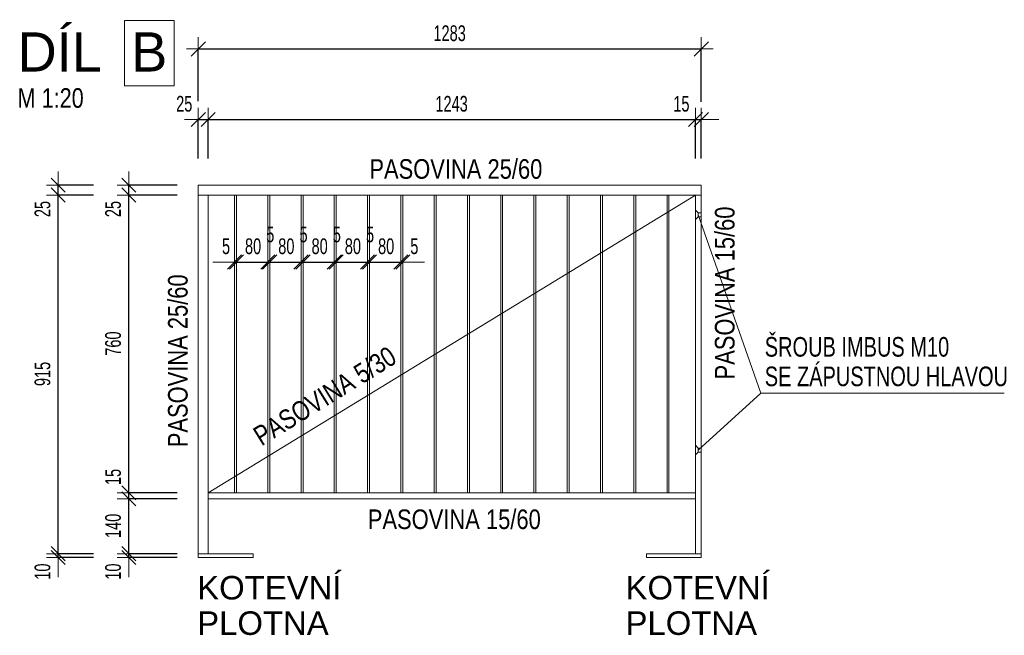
# Model space of a CAD drawing. Header units: millimetres. Extents: x -44763 to -25031, y -105989 to -89886.
# Tile 2 of 8: x -44142 to -41632, y -99914 to -98343. Entities that reach past the tile are written whole.
import ezdxf

# ---------------------------------------------------------------- set-up
doc = ezdxf.new("R2010")
doc.units = ezdxf.units.MM
doc.header["$PDMODE"] = 65
doc.layers.add('XR$2$(Z6) - DÍLY_1', color=7, linetype='Continuous', lineweight=25)
doc.styles.add('ARIAL', font='ARIAL.TTF')
doc.styles.add('ARIALNARROW', font='ARIALN.TTF')
doc.dimstyles.new('DIMSTYLE_8', dxfattribs={"dimtxt": 40, "dimasz": 60, "dimexe": 0, "dimexo": 0, "dimgap": 20, "dimtad": 2, "dimdec": 0, "dimrnd": 1, "dimzin": 12, "dimdsep": 46, "dimtxsty": 'ARIALNARROW', "dimblk1": 'ALL_ML_STRICH', "dimblk2": 'ALL_ML_STRICH', "dimsah": 1, "dimcen": 0, "dimclrd": 6, "dimclre": 6, "dimclrt": 6, "dimadec": 0, "dimazin": 0, "dimtfac": 1, "dimtdec": 0, "dimtix": 1, "dimtmove": 2, "dimatfit": 3, "dimfxl": 0, "dimtvp": 1.2, "dimtzin": 0, "dimlwd": 0, "dimlwe": 18, "dimarcsym": 0})
doc.dimstyles.new('DIMSTYLE_9', dxfattribs={"dimtxt": 40, "dimasz": 60, "dimexe": 0, "dimexo": 0, "dimgap": 20, "dimtad": 2, "dimdec": 0, "dimrnd": 1, "dimzin": 12, "dimdsep": 46, "dimtxsty": 'ARIALNARROW', "dimblk1": 'ALL_ML_STRICH', "dimblk2": 'ALL_ML_STRICH', "dimsah": 1, "dimcen": 0, "dimclrd": 6, "dimclre": 6, "dimclrt": 6, "dimadec": 0, "dimazin": 0, "dimtfac": 1, "dimtdec": 0, "dimtix": 1, "dimtmove": 2, "dimatfit": 3, "dimfxl": 0, "dimtzin": 0, "dimlwd": 0, "dimlwe": 18, "dimarcsym": 0})

# ---------------------------------------------------------------- blocks, each defined once
blk = doc.blocks.new('ALL_ML_STRICH')
at = {"color": 0, "linetype": 'ByBlock', "lineweight": -2}
for p, q in [((0, -0.5), (0, 0.5)), ((-1, 0), (0.5, 0)), ((-0.3, -0.3), (0.3, 0.3))]:
    blk.add_line(p, q, dxfattribs=at)
blk = doc.blocks.new('*D49')
at = {"layer": 'DEFPOINTS', "color": 6, "linetype": 'Continuous', "lineweight": 18}
for p in [(-43661.8, -99705.6), (-43863.9, -99715.6), (-43686.8, -99715.6)]:
    blk.add_point(p, dxfattribs=at)
at = {"layer": 'XR$2$(Z6) - DÍLY_1', "color": 6, "linetype": 'Continuous', "lineweight": -2}
for p, q in [((-43740.5, -99705.6), (-43863.9, -99705.6)), ((-43863.9, -99715.6), (-43863.9, -99705.6)), ((-43740.5, -99715.6), (-43863.9, -99715.6))]:
    blk.add_line(p, q, dxfattribs=at)
at = {"layer": 'XR$2$(Z6) - DÍLY_1', "color": 6, "linetype": 'Continuous', "lineweight": 18, "xscale": 60, "yscale": 60, "zscale": 60}
for p, rotation in [((-43863.9, -99715.6), 270), ((-43863.9, -99705.6), 90)]:
    blk.add_blockref('ALL_ML_STRICH', p, dxfattribs=dict(at, rotation=rotation))
at = {"layer": 'XR$2$(Z6) - DÍLY_1', "color": 6, "linetype": 'Continuous', "lineweight": 18, "insert": (-43903.9, -99751.4), "char_height": 40, "width": 64.914, "attachment_point": 5, "rotation": 90, "style": 'ARIALNARROW'}
blk.add_mtext('\\W0.81;\\A1;{10}', dxfattribs=at)
blk = doc.blocks.new('*D50')
at = {"layer": 'DEFPOINTS', "color": 6, "linetype": 'Continuous', "lineweight": 18}
for p in [(-43661.8, -99565.6), (-43863.9, -99705.6), (-43661.8, -99705.6)]:
    blk.add_point(p, dxfattribs=at)
at = {"layer": 'XR$2$(Z6) - DÍLY_1', "color": 6, "linetype": 'Continuous', "lineweight": -2}
for p, q in [((-43740.5, -99565.6), (-43863.9, -99565.6)), ((-43863.9, -99705.6), (-43863.9, -99565.6)), ((-43740.5, -99705.6), (-43863.9, -99705.6))]:
    blk.add_line(p, q, dxfattribs=at)
at = {"layer": 'XR$2$(Z6) - DÍLY_1', "color": 6, "linetype": 'Continuous', "lineweight": 18, "xscale": 60, "yscale": 60, "zscale": 60}
for p, rotation in [((-43863.9, -99565.6), 90), ((-43863.9, -99705.6), 270)]:
    blk.add_blockref('ALL_ML_STRICH', p, dxfattribs=dict(at, rotation=rotation))
at = {"layer": 'XR$2$(Z6) - DÍLY_1', "color": 6, "linetype": 'Continuous', "lineweight": 18, "insert": (-43903.9, -99634.6), "char_height": 40, "width": 97.371, "attachment_point": 5, "rotation": 90, "style": 'ARIALNARROW'}
blk.add_mtext('\\W0.81;\\A1;{140}', dxfattribs=at)
blk = doc.blocks.new('*D51')
at = {"layer": 'DEFPOINTS', "color": 6, "linetype": 'Continuous', "lineweight": 18}
for p in [(-43661.8, -99550.6), (-43863.9, -99565.6), (-43661.8, -99565.6)]:
    blk.add_point(p, dxfattribs=at)
at = {"layer": 'XR$2$(Z6) - DÍLY_1', "color": 6, "linetype": 'Continuous', "lineweight": -2}
for p, q in [((-43740.5, -99550.6), (-43863.9, -99550.6)), ((-43863.9, -99565.6), (-43863.9, -99550.6)), ((-43740.5, -99565.6), (-43863.9, -99565.6))]:
    blk.add_line(p, q, dxfattribs=at)
at = {"layer": 'XR$2$(Z6) - DÍLY_1', "color": 6, "linetype": 'Continuous', "lineweight": 18, "xscale": 60, "yscale": 60, "zscale": 60}
for p, rotation in [((-43863.9, -99565.6), 270), ((-43863.9, -99550.6), 90)]:
    blk.add_blockref('ALL_ML_STRICH', p, dxfattribs=dict(at, rotation=rotation))
at = {"layer": 'XR$2$(Z6) - DÍLY_1', "color": 6, "linetype": 'Continuous', "lineweight": 18, "insert": (-43903.9, -99509.9), "char_height": 40, "width": 64.914, "attachment_point": 5, "rotation": 90, "style": 'ARIALNARROW'}
blk.add_mtext('\\W0.81;\\A1;{15}', dxfattribs=at)
blk = doc.blocks.new('*D52')
at = {"layer": 'DEFPOINTS', "color": 6, "linetype": 'Continuous', "lineweight": 18}
for p in [(-43661.8, -98790.6), (-43863.9, -99550.6), (-43661.8, -99550.6)]:
    blk.add_point(p, dxfattribs=at)
at = {"layer": 'XR$2$(Z6) - DÍLY_1', "color": 6, "linetype": 'Continuous', "lineweight": -2}
for p, q in [((-43740.5, -98790.6), (-43863.9, -98790.6)), ((-43863.9, -99550.6), (-43863.9, -98790.6)), ((-43740.5, -99550.6), (-43863.9, -99550.6))]:
    blk.add_line(p, q, dxfattribs=at)
at = {"layer": 'XR$2$(Z6) - DÍLY_1', "color": 6, "linetype": 'Continuous', "lineweight": 18, "xscale": 60, "yscale": 60, "zscale": 60}
for p, rotation in [((-43863.9, -98790.6), 90), ((-43863.9, -99550.6), 270)]:
    blk.add_blockref('ALL_ML_STRICH', p, dxfattribs=dict(at, rotation=rotation))
at = {"layer": 'XR$2$(Z6) - DÍLY_1', "color": 6, "linetype": 'Continuous', "lineweight": 18, "insert": (-43903.9, -99169.6), "char_height": 40, "width": 97.371, "attachment_point": 5, "rotation": 90, "style": 'ARIALNARROW'}
blk.add_mtext('\\W0.81;\\A1;{760}', dxfattribs=at)
blk = doc.blocks.new('*D53')
at = {"layer": 'DEFPOINTS', "color": 6, "linetype": 'Continuous', "lineweight": 18}
for p in [(-43686.8, -98765.6), (-43863.9, -98790.6), (-43661.8, -98790.6)]:
    blk.add_point(p, dxfattribs=at)
at = {"layer": 'XR$2$(Z6) - DÍLY_1', "color": 6, "linetype": 'Continuous', "lineweight": -2}
for p, q in [((-43740.5, -98765.6), (-43863.9, -98765.6)), ((-43863.9, -98790.6), (-43863.9, -98765.6)), ((-43740.5, -98790.6), (-43863.9, -98790.6))]:
    blk.add_line(p, q, dxfattribs=at)
at = {"layer": 'XR$2$(Z6) - DÍLY_1', "color": 6, "linetype": 'Continuous', "lineweight": 18, "xscale": 60, "yscale": 60, "zscale": 60}
for p, rotation in [((-43863.9, -98790.6), 270), ((-43863.9, -98765.6), 90)]:
    blk.add_blockref('ALL_ML_STRICH', p, dxfattribs=dict(at, rotation=rotation))
at = {"layer": 'XR$2$(Z6) - DÍLY_1', "color": 6, "linetype": 'Continuous', "lineweight": 18, "insert": (-43903.9, -98826.4), "char_height": 40, "width": 64.914, "attachment_point": 5, "rotation": 90, "style": 'ARIALNARROW'}
blk.add_mtext('\\W0.81;\\A1;{25}', dxfattribs=at)
blk = doc.blocks.new('*D54')
at = {"layer": 'DEFPOINTS', "color": 6, "linetype": 'Continuous', "lineweight": 18}
for p in [(-43686.8, -99705.6), (-44043.9, -99715.6), (-43686.8, -99715.6)]:
    blk.add_point(p, dxfattribs=at)
at = {"layer": 'XR$2$(Z6) - DÍLY_1', "color": 6, "linetype": 'Continuous', "lineweight": -2}
for p, q in [((-43953.9, -99705.6), (-44043.9, -99705.6)), ((-44043.9, -99715.6), (-44043.9, -99705.6)), ((-43953.9, -99715.6), (-44043.9, -99715.6))]:
    blk.add_line(p, q, dxfattribs=at)
at = {"layer": 'XR$2$(Z6) - DÍLY_1', "color": 6, "linetype": 'Continuous', "lineweight": 18, "xscale": 60, "yscale": 60, "zscale": 60}
for p, rotation in [((-44043.9, -99715.6), 270), ((-44043.9, -99705.6), 90)]:
    blk.add_blockref('ALL_ML_STRICH', p, dxfattribs=dict(at, rotation=rotation))
at = {"layer": 'XR$2$(Z6) - DÍLY_1', "color": 6, "linetype": 'Continuous', "lineweight": 18, "insert": (-44083.9, -99751.4), "char_height": 40, "width": 64.914, "attachment_point": 5, "rotation": 90, "style": 'ARIALNARROW'}
blk.add_mtext('\\W0.81;\\A1;{10}', dxfattribs=at)
blk = doc.blocks.new('*D55')
at = {"layer": 'DEFPOINTS', "color": 6, "linetype": 'Continuous', "lineweight": 18}
for p in [(-43686.8, -98790.6), (-44043.9, -99705.6), (-43686.8, -99705.6)]:
    blk.add_point(p, dxfattribs=at)
at = {"layer": 'XR$2$(Z6) - DÍLY_1', "color": 6, "linetype": 'Continuous', "lineweight": -2}
for p, q in [((-43953.9, -98790.6), (-44043.9, -98790.6)), ((-44043.9, -99705.6), (-44043.9, -98790.6)), ((-43953.9, -99705.6), (-44043.9, -99705.6))]:
    blk.add_line(p, q, dxfattribs=at)
at = {"layer": 'XR$2$(Z6) - DÍLY_1', "color": 6, "linetype": 'Continuous', "lineweight": 18, "xscale": 60, "yscale": 60, "zscale": 60}
for p, rotation in [((-44043.9, -98790.6), 90), ((-44043.9, -99705.6), 270)]:
    blk.add_blockref('ALL_ML_STRICH', p, dxfattribs=dict(at, rotation=rotation))
at = {"layer": 'XR$2$(Z6) - DÍLY_1', "color": 6, "linetype": 'Continuous', "lineweight": 18, "insert": (-44083.9, -99247.1), "char_height": 40, "width": 97.371, "attachment_point": 5, "rotation": 90, "style": 'ARIALNARROW'}
blk.add_mtext('\\W0.81;\\A1;{915}', dxfattribs=at)
blk = doc.blocks.new('*D56')
at = {"layer": 'DEFPOINTS', "color": 6, "linetype": 'Continuous', "lineweight": 18}
for p in [(-43686.8, -98765.6), (-44043.9, -98790.6), (-43686.8, -98790.6)]:
    blk.add_point(p, dxfattribs=at)
at = {"layer": 'XR$2$(Z6) - DÍLY_1', "color": 6, "linetype": 'Continuous', "lineweight": -2}
for p, q in [((-43953.9, -98765.6), (-44043.9, -98765.6)), ((-44043.9, -98790.6), (-44043.9, -98765.6)), ((-43953.9, -98790.6), (-44043.9, -98790.6))]:
    blk.add_line(p, q, dxfattribs=at)
at = {"layer": 'XR$2$(Z6) - DÍLY_1', "color": 6, "linetype": 'Continuous', "lineweight": 18, "xscale": 60, "yscale": 60, "zscale": 60}
for p, rotation in [((-44043.9, -98790.6), 270), ((-44043.9, -98765.6), 90)]:
    blk.add_blockref('ALL_ML_STRICH', p, dxfattribs=dict(at, rotation=rotation))
at = {"layer": 'XR$2$(Z6) - DÍLY_1', "color": 6, "linetype": 'Continuous', "lineweight": 18, "insert": (-44083.9, -98826.4), "char_height": 40, "width": 64.914, "attachment_point": 5, "rotation": 90, "style": 'ARIALNARROW'}
blk.add_mtext('\\W0.81;\\A1;{25}', dxfattribs=at)
blk = doc.blocks.new('*D57')
at = {"layer": 'DEFPOINTS', "color": 6, "linetype": 'Continuous', "lineweight": 18}
for p in [(-43686.8, -98418), (-43686.8, -98765.6), (-42404.3, -98765.6)]:
    blk.add_point(p, dxfattribs=at)
at = {"layer": 'XR$2$(Z6) - DÍLY_1', "color": 6, "linetype": 'Continuous', "lineweight": -2}
for p, q in [((-43686.8, -98550.8), (-43686.8, -98418)), ((-43686.8, -98418), (-42404.3, -98418)), ((-42404.3, -98553.1), (-42404.3, -98418))]:
    blk.add_line(p, q, dxfattribs=at)
at = {"layer": 'XR$2$(Z6) - DÍLY_1', "color": 6, "linetype": 'Continuous', "lineweight": 18, "xscale": 60, "yscale": 60, "zscale": 60, "rotation": 180}
blk.add_blockref('ALL_ML_STRICH', (-43686.8, -98418), dxfattribs=at)
at = {"layer": 'XR$2$(Z6) - DÍLY_1', "color": 6, "linetype": 'Continuous', "lineweight": 18, "xscale": 60, "yscale": 60, "zscale": 60}
blk.add_blockref('ALL_ML_STRICH', (-42404.3, -98418), dxfattribs=at)
at = {"layer": 'XR$2$(Z6) - DÍLY_1', "color": 6, "linetype": 'Continuous', "lineweight": 18, "insert": (-43046, -98378), "char_height": 40, "width": 129.829, "attachment_point": 5, "style": 'ARIALNARROW'}
blk.add_mtext('\\W0.81;\\A1;{1283}', dxfattribs=at)
blk = doc.blocks.new('*D58')
at = {"layer": 'DEFPOINTS', "color": 6, "linetype": 'Continuous', "lineweight": 18}
for p in [(-43686.8, -98598), (-43686.8, -98765.6), (-43661.8, -98790.6)]:
    blk.add_point(p, dxfattribs=at)
at = {"layer": 'XR$2$(Z6) - DÍLY_1', "color": 6, "linetype": 'Continuous', "lineweight": -2}
for p, q in [((-43686.8, -98697.2), (-43686.8, -98598)), ((-43686.8, -98598), (-43661.8, -98598)), ((-43661.8, -98697.2), (-43661.8, -98598))]:
    blk.add_line(p, q, dxfattribs=at)
at = {"layer": 'XR$2$(Z6) - DÍLY_1', "color": 6, "linetype": 'Continuous', "lineweight": 18, "xscale": 60, "yscale": 60, "zscale": 60}
blk.add_blockref('ALL_ML_STRICH', (-43661.8, -98598), dxfattribs=at)
at = {"layer": 'XR$2$(Z6) - DÍLY_1', "color": 6, "linetype": 'Continuous', "lineweight": 18, "xscale": 60, "yscale": 60, "zscale": 60, "rotation": 180}
blk.add_blockref('ALL_ML_STRICH', (-43686.8, -98598), dxfattribs=at)
at = {"layer": 'XR$2$(Z6) - DÍLY_1', "color": 6, "linetype": 'Continuous', "lineweight": 18, "insert": (-43722.6, -98558), "char_height": 40, "width": 64.914, "attachment_point": 5, "style": 'ARIALNARROW'}
blk.add_mtext('\\W0.81;\\A1;{25}', dxfattribs=at)
blk = doc.blocks.new('*D59')
at = {"layer": 'DEFPOINTS', "color": 6, "linetype": 'Continuous', "lineweight": 18}
for p in [(-43661.8, -98598), (-43661.8, -98790.6), (-42419.3, -98790.6)]:
    blk.add_point(p, dxfattribs=at)
at = {"layer": 'XR$2$(Z6) - DÍLY_1', "color": 6, "linetype": 'Continuous', "lineweight": -2}
for p, q in [((-43661.8, -98697.2), (-43661.8, -98598)), ((-43661.8, -98598), (-42419.3, -98598)), ((-42419.3, -98697.2), (-42419.3, -98598))]:
    blk.add_line(p, q, dxfattribs=at)
at = {"layer": 'XR$2$(Z6) - DÍLY_1', "color": 6, "linetype": 'Continuous', "lineweight": 18, "xscale": 60, "yscale": 60, "zscale": 60, "rotation": 180}
blk.add_blockref('ALL_ML_STRICH', (-43661.8, -98598), dxfattribs=at)
at = {"layer": 'XR$2$(Z6) - DÍLY_1', "color": 6, "linetype": 'Continuous', "lineweight": 18, "xscale": 60, "yscale": 60, "zscale": 60}
blk.add_blockref('ALL_ML_STRICH', (-42419.3, -98598), dxfattribs=at)
at = {"layer": 'XR$2$(Z6) - DÍLY_1', "color": 6, "linetype": 'Continuous', "lineweight": 18, "insert": (-43041, -98558), "char_height": 40, "width": 129.829, "attachment_point": 5, "style": 'ARIALNARROW'}
blk.add_mtext('\\W0.81;\\A1;{1243}', dxfattribs=at)
blk = doc.blocks.new('*D60')
at = {"layer": 'DEFPOINTS', "color": 6, "linetype": 'Continuous', "lineweight": 18}
for p in [(-42419.3, -98598), (-42404.3, -98765.6), (-42419.3, -98790.6)]:
    blk.add_point(p, dxfattribs=at)
at = {"layer": 'XR$2$(Z6) - DÍLY_1', "color": 6, "linetype": 'Continuous', "lineweight": -2}
for p, q in [((-42419.3, -98697.2), (-42419.3, -98598)), ((-42419.3, -98598), (-42404.3, -98598)), ((-42404.3, -98697.2), (-42404.3, -98598))]:
    blk.add_line(p, q, dxfattribs=at)
at = {"layer": 'XR$2$(Z6) - DÍLY_1', "color": 6, "linetype": 'Continuous', "lineweight": 18, "xscale": 60, "yscale": 60, "zscale": 60}
blk.add_blockref('ALL_ML_STRICH', (-42404.3, -98598), dxfattribs=at)
at = {"layer": 'XR$2$(Z6) - DÍLY_1', "color": 6, "linetype": 'Continuous', "lineweight": 18, "xscale": 60, "yscale": 60, "zscale": 60, "rotation": 180}
blk.add_blockref('ALL_ML_STRICH', (-42419.3, -98598), dxfattribs=at)
at = {"layer": 'XR$2$(Z6) - DÍLY_1', "color": 6, "linetype": 'Continuous', "lineweight": 18, "insert": (-42455.1, -98558), "char_height": 40, "width": 64.914, "attachment_point": 5, "style": 'ARIALNARROW'}
blk.add_mtext('\\W0.81;\\A1;{15}', dxfattribs=at)
blk = doc.blocks.new('*D61')
at = {"layer": 'DEFPOINTS', "color": 6, "linetype": 'Continuous', "lineweight": 18}
for p in [(-43594.5, -98960.7), (-43594.5, -98961.5), (-43589.5, -98960.7)]:
    blk.add_point(p, dxfattribs=at)
at = {"layer": 'XR$2$(Z6) - DÍLY_1', "color": 6, "linetype": 'Continuous', "lineweight": -2}
for p, q in [((-43594.5, -98961.5), (-43594.5, -98961.5)), ((-43594.5, -98961.5), (-43589.5, -98961.5)), ((-43589.5, -98960.7), (-43589.5, -98961.5))]:
    blk.add_line(p, q, dxfattribs=at)
at = {"layer": 'XR$2$(Z6) - DÍLY_1', "color": 6, "linetype": 'Continuous', "lineweight": 18, "xscale": 60, "yscale": 60, "zscale": 60}
blk.add_blockref('ALL_ML_STRICH', (-43589.5, -98961.5), dxfattribs=at)
at = {"layer": 'XR$2$(Z6) - DÍLY_1', "color": 6, "linetype": 'Continuous', "lineweight": 18, "xscale": 60, "yscale": 60, "zscale": 60, "rotation": 180}
blk.add_blockref('ALL_ML_STRICH', (-43594.5, -98961.5), dxfattribs=at)
at = {"layer": 'XR$2$(Z6) - DÍLY_1', "color": 6, "linetype": 'Continuous', "lineweight": 18, "insert": (-43616.1, -98921.5), "char_height": 40, "width": 32.457, "attachment_point": 5, "style": 'ARIALNARROW'}
blk.add_mtext('\\W0.81;\\A1;{5}', dxfattribs=at)
blk = doc.blocks.new('*D62')
at = {"layer": 'DEFPOINTS', "color": 6, "linetype": 'Continuous', "lineweight": 18}
for p in [(-43589.5, -98960.7), (-43589.5, -98961.5), (-43509.7, -98961.4)]:
    blk.add_point(p, dxfattribs=at)
at = {"layer": 'XR$2$(Z6) - DÍLY_1', "color": 6, "linetype": 'Continuous', "lineweight": -2}
for p, q in [((-43589.5, -98960.7), (-43589.5, -98961.5)), ((-43589.5, -98961.5), (-43509.7, -98961.5)), ((-43509.7, -98961.4), (-43509.7, -98961.5))]:
    blk.add_line(p, q, dxfattribs=at)
at = {"layer": 'XR$2$(Z6) - DÍLY_1', "color": 6, "linetype": 'Continuous', "lineweight": 18, "xscale": 60, "yscale": 60, "zscale": 60, "rotation": 180}
blk.add_blockref('ALL_ML_STRICH', (-43589.5, -98961.5), dxfattribs=at)
at = {"layer": 'XR$2$(Z6) - DÍLY_1', "color": 6, "linetype": 'Continuous', "lineweight": 18, "xscale": 60, "yscale": 60, "zscale": 60}
blk.add_blockref('ALL_ML_STRICH', (-43509.7, -98961.5), dxfattribs=at)
at = {"layer": 'XR$2$(Z6) - DÍLY_1', "color": 6, "linetype": 'Continuous', "lineweight": 18, "insert": (-43547.1, -98921.5), "char_height": 40, "width": 64.914, "attachment_point": 5, "style": 'ARIALNARROW'}
blk.add_mtext('\\W0.81;\\A1;{80}', dxfattribs=at)
blk = doc.blocks.new('*D63')
at = {"layer": 'DEFPOINTS', "color": 6, "linetype": 'Continuous', "lineweight": 18}
for p in [(-43509.7, -98961.4), (-43509.7, -98961.5), (-43504.7, -98963.5)]:
    blk.add_point(p, dxfattribs=at)
at = {"layer": 'XR$2$(Z6) - DÍLY_1', "color": 6, "linetype": 'Continuous', "lineweight": -2}
for p, q in [((-43509.7, -98961.4), (-43509.7, -98961.5)), ((-43509.7, -98961.5), (-43504.7, -98961.5)), ((-43504.7, -98961.5), (-43504.7, -98961.5))]:
    blk.add_line(p, q, dxfattribs=at)
at = {"layer": 'XR$2$(Z6) - DÍLY_1', "color": 6, "linetype": 'Continuous', "lineweight": 18, "xscale": 60, "yscale": 60, "zscale": 60}
blk.add_blockref('ALL_ML_STRICH', (-43504.7, -98961.5), dxfattribs=at)
at = {"layer": 'XR$2$(Z6) - DÍLY_1', "color": 6, "linetype": 'Continuous', "lineweight": 18, "xscale": 60, "yscale": 60, "zscale": 60, "rotation": 180}
blk.add_blockref('ALL_ML_STRICH', (-43509.7, -98961.5), dxfattribs=at)
at = {"layer": 'XR$2$(Z6) - DÍLY_1', "color": 6, "linetype": 'Continuous', "lineweight": 18, "insert": (-43503.3, -98891.5), "char_height": 40, "width": 32.457, "attachment_point": 5, "style": 'ARIALNARROW'}
blk.add_mtext('\\W0.81;\\A1;{5}', dxfattribs=at)
blk = doc.blocks.new('*D64')
at = {"layer": 'DEFPOINTS', "color": 6, "linetype": 'Continuous', "lineweight": 18}
for p in [(-43504.7, -98961.5), (-43504.7, -98963.5), (-43424.8, -98961.5)]:
    blk.add_point(p, dxfattribs=at)
at = {"layer": 'XR$2$(Z6) - DÍLY_1', "color": 6, "linetype": 'Continuous', "lineweight": -2}
for p, q in [((-43504.7, -98961.5), (-43504.7, -98961.5)), ((-43504.7, -98961.5), (-43424.8, -98961.5)), ((-43424.8, -98961.5), (-43424.8, -98961.5))]:
    blk.add_line(p, q, dxfattribs=at)
at = {"layer": 'XR$2$(Z6) - DÍLY_1', "color": 6, "linetype": 'Continuous', "lineweight": 18, "xscale": 60, "yscale": 60, "zscale": 60, "rotation": 180}
blk.add_blockref('ALL_ML_STRICH', (-43504.7, -98961.5), dxfattribs=at)
at = {"layer": 'XR$2$(Z6) - DÍLY_1', "color": 6, "linetype": 'Continuous', "lineweight": 18, "xscale": 60, "yscale": 60, "zscale": 60}
blk.add_blockref('ALL_ML_STRICH', (-43424.8, -98961.5), dxfattribs=at)
at = {"layer": 'XR$2$(Z6) - DÍLY_1', "color": 6, "linetype": 'Continuous', "lineweight": 18, "insert": (-43462.3, -98921.5), "char_height": 40, "width": 64.914, "attachment_point": 5, "style": 'ARIALNARROW'}
blk.add_mtext('\\W0.81;\\A1;{80}', dxfattribs=at)
blk = doc.blocks.new('*D65')
at = {"layer": 'DEFPOINTS', "color": 6, "linetype": 'Continuous', "lineweight": 18}
for p in [(-43424.8, -98961.5), (-43424.8, -98961.5), (-43419.8, -98959)]:
    blk.add_point(p, dxfattribs=at)
at = {"layer": 'XR$2$(Z6) - DÍLY_1', "color": 6, "linetype": 'Continuous', "lineweight": -2}
for p, q in [((-43424.8, -98961.5), (-43424.8, -98961.5)), ((-43424.8, -98961.5), (-43419.8, -98961.5)), ((-43419.8, -98959), (-43419.8, -98961.5))]:
    blk.add_line(p, q, dxfattribs=at)
at = {"layer": 'XR$2$(Z6) - DÍLY_1', "color": 6, "linetype": 'Continuous', "lineweight": 18, "xscale": 60, "yscale": 60, "zscale": 60}
blk.add_blockref('ALL_ML_STRICH', (-43419.8, -98961.5), dxfattribs=at)
at = {"layer": 'XR$2$(Z6) - DÍLY_1', "color": 6, "linetype": 'Continuous', "lineweight": 18, "xscale": 60, "yscale": 60, "zscale": 60, "rotation": 180}
blk.add_blockref('ALL_ML_STRICH', (-43424.8, -98961.5), dxfattribs=at)
at = {"layer": 'XR$2$(Z6) - DÍLY_1', "color": 6, "linetype": 'Continuous', "lineweight": 18, "insert": (-43418.4, -98891.5), "char_height": 40, "width": 32.457, "attachment_point": 5, "style": 'ARIALNARROW'}
blk.add_mtext('\\W0.81;\\A1;{5}', dxfattribs=at)
blk = doc.blocks.new('*D66')
at = {"layer": 'DEFPOINTS', "color": 6, "linetype": 'Continuous', "lineweight": 18}
for p in [(-43419.8, -98959), (-43419.8, -98961.5), (-43340, -98961)]:
    blk.add_point(p, dxfattribs=at)
at = {"layer": 'XR$2$(Z6) - DÍLY_1', "color": 6, "linetype": 'Continuous', "lineweight": -2}
for p, q in [((-43419.8, -98959), (-43419.8, -98961.5)), ((-43419.8, -98961.5), (-43340, -98961.5)), ((-43340, -98961), (-43340, -98961.5))]:
    blk.add_line(p, q, dxfattribs=at)
at = {"layer": 'XR$2$(Z6) - DÍLY_1', "color": 6, "linetype": 'Continuous', "lineweight": 18, "xscale": 60, "yscale": 60, "zscale": 60, "rotation": 180}
blk.add_blockref('ALL_ML_STRICH', (-43419.8, -98961.5), dxfattribs=at)
at = {"layer": 'XR$2$(Z6) - DÍLY_1', "color": 6, "linetype": 'Continuous', "lineweight": 18, "xscale": 60, "yscale": 60, "zscale": 60}
blk.add_blockref('ALL_ML_STRICH', (-43340, -98961.5), dxfattribs=at)
at = {"layer": 'XR$2$(Z6) - DÍLY_1', "color": 6, "linetype": 'Continuous', "lineweight": 18, "insert": (-43377.4, -98921.5), "char_height": 40, "width": 64.914, "attachment_point": 5, "style": 'ARIALNARROW'}
blk.add_mtext('\\W0.81;\\A1;{80}', dxfattribs=at)
blk = doc.blocks.new('*D67')
at = {"layer": 'DEFPOINTS', "color": 6, "linetype": 'Continuous', "lineweight": 18}
for p in [(-43340, -98961), (-43340, -98961.5), (-43335, -98961.8)]:
    blk.add_point(p, dxfattribs=at)
at = {"layer": 'XR$2$(Z6) - DÍLY_1', "color": 6, "linetype": 'Continuous', "lineweight": -2}
for p, q in [((-43340, -98961), (-43340, -98961.5)), ((-43340, -98961.5), (-43335, -98961.5)), ((-43335, -98961.5), (-43335, -98961.5))]:
    blk.add_line(p, q, dxfattribs=at)
at = {"layer": 'XR$2$(Z6) - DÍLY_1', "color": 6, "linetype": 'Continuous', "lineweight": 18, "xscale": 60, "yscale": 60, "zscale": 60}
blk.add_blockref('ALL_ML_STRICH', (-43335, -98961.5), dxfattribs=at)
at = {"layer": 'XR$2$(Z6) - DÍLY_1', "color": 6, "linetype": 'Continuous', "lineweight": 18, "xscale": 60, "yscale": 60, "zscale": 60, "rotation": 180}
blk.add_blockref('ALL_ML_STRICH', (-43340, -98961.5), dxfattribs=at)
at = {"layer": 'XR$2$(Z6) - DÍLY_1', "color": 6, "linetype": 'Continuous', "lineweight": 18, "insert": (-43333.6, -98891.5), "char_height": 40, "width": 32.457, "attachment_point": 5, "style": 'ARIALNARROW'}
blk.add_mtext('\\W0.81;\\A1;{5}', dxfattribs=at)
blk = doc.blocks.new('*D68')
at = {"layer": 'DEFPOINTS', "color": 6, "linetype": 'Continuous', "lineweight": 18}
for p in [(-43335, -98961.5), (-43335, -98961.8), (-43255.2, -98963.3)]:
    blk.add_point(p, dxfattribs=at)
at = {"layer": 'XR$2$(Z6) - DÍLY_1', "color": 6, "linetype": 'Continuous', "lineweight": -2}
for p, q in [((-43335, -98961.5), (-43335, -98961.5)), ((-43335, -98961.5), (-43255.2, -98961.5)), ((-43255.2, -98963.3), (-43255.2, -98961.5))]:
    blk.add_line(p, q, dxfattribs=at)
at = {"layer": 'XR$2$(Z6) - DÍLY_1', "color": 6, "linetype": 'Continuous', "lineweight": 18, "xscale": 60, "yscale": 60, "zscale": 60, "rotation": 180}
blk.add_blockref('ALL_ML_STRICH', (-43335, -98961.5), dxfattribs=at)
at = {"layer": 'XR$2$(Z6) - DÍLY_1', "color": 6, "linetype": 'Continuous', "lineweight": 18, "xscale": 60, "yscale": 60, "zscale": 60}
blk.add_blockref('ALL_ML_STRICH', (-43255.2, -98961.5), dxfattribs=at)
at = {"layer": 'XR$2$(Z6) - DÍLY_1', "color": 6, "linetype": 'Continuous', "lineweight": 18, "insert": (-43292.6, -98921.5), "char_height": 40, "width": 64.914, "attachment_point": 5, "style": 'ARIALNARROW'}
blk.add_mtext('\\W0.81;\\A1;{80}', dxfattribs=at)
blk = doc.blocks.new('*D69')
at = {"layer": 'DEFPOINTS', "color": 6, "linetype": 'Continuous', "lineweight": 18}
for p in [(-43255.2, -98961.5), (-43255.2, -98963.3), (-43250.2, -98962.7)]:
    blk.add_point(p, dxfattribs=at)
at = {"layer": 'XR$2$(Z6) - DÍLY_1', "color": 6, "linetype": 'Continuous', "lineweight": -2}
for p, q in [((-43255.2, -98963.3), (-43255.2, -98961.5)), ((-43255.2, -98961.5), (-43250.2, -98961.5)), ((-43250.2, -98962.7), (-43250.2, -98961.5))]:
    blk.add_line(p, q, dxfattribs=at)
at = {"layer": 'XR$2$(Z6) - DÍLY_1', "color": 6, "linetype": 'Continuous', "lineweight": 18, "xscale": 60, "yscale": 60, "zscale": 60}
blk.add_blockref('ALL_ML_STRICH', (-43250.2, -98961.5), dxfattribs=at)
at = {"layer": 'XR$2$(Z6) - DÍLY_1', "color": 6, "linetype": 'Continuous', "lineweight": 18, "xscale": 60, "yscale": 60, "zscale": 60, "rotation": 180}
blk.add_blockref('ALL_ML_STRICH', (-43255.2, -98961.5), dxfattribs=at)
at = {"layer": 'XR$2$(Z6) - DÍLY_1', "color": 6, "linetype": 'Continuous', "lineweight": 18, "insert": (-43248.8, -98891.5), "char_height": 40, "width": 32.457, "attachment_point": 5, "style": 'ARIALNARROW'}
blk.add_mtext('\\W0.81;\\A1;{5}', dxfattribs=at)
blk = doc.blocks.new('*D70')
at = {"layer": 'DEFPOINTS', "color": 6, "linetype": 'Continuous', "lineweight": 18}
for p in [(-43170.3, -98930.7), (-43250.2, -98961.5), (-43250.2, -98962.7)]:
    blk.add_point(p, dxfattribs=at)
at = {"layer": 'XR$2$(Z6) - DÍLY_1', "color": 6, "linetype": 'Continuous', "lineweight": -2}
for p, q in [((-43250.2, -98962.7), (-43250.2, -98961.5)), ((-43250.2, -98961.5), (-43170.3, -98961.5)), ((-43170.3, -98961.5), (-43170.3, -98961.5))]:
    blk.add_line(p, q, dxfattribs=at)
at = {"layer": 'XR$2$(Z6) - DÍLY_1', "color": 6, "linetype": 'Continuous', "lineweight": 18, "xscale": 60, "yscale": 60, "zscale": 60, "rotation": 180}
blk.add_blockref('ALL_ML_STRICH', (-43250.2, -98961.5), dxfattribs=at)
at = {"layer": 'XR$2$(Z6) - DÍLY_1', "color": 6, "linetype": 'Continuous', "lineweight": 18, "xscale": 60, "yscale": 60, "zscale": 60}
blk.add_blockref('ALL_ML_STRICH', (-43170.3, -98961.5), dxfattribs=at)
at = {"layer": 'XR$2$(Z6) - DÍLY_1', "color": 6, "linetype": 'Continuous', "lineweight": 18, "insert": (-43207.8, -98921.5), "char_height": 40, "width": 64.914, "attachment_point": 5, "style": 'ARIALNARROW'}
blk.add_mtext('\\W0.81;\\A1;{80}', dxfattribs=at)
blk = doc.blocks.new('*D71')
at = {"layer": 'DEFPOINTS', "color": 6, "linetype": 'Continuous', "lineweight": 18}
for p in [(-43170.3, -98930.7), (-43165.3, -98930.7), (-43170.3, -98961.5)]:
    blk.add_point(p, dxfattribs=at)
at = {"layer": 'XR$2$(Z6) - DÍLY_1', "color": 6, "linetype": 'Continuous', "lineweight": -2}
for p, q in [((-43170.3, -98961.5), (-43170.3, -98961.5)), ((-43170.3, -98961.5), (-43165.3, -98961.5)), ((-43165.3, -98961.5), (-43165.3, -98961.5))]:
    blk.add_line(p, q, dxfattribs=at)
at = {"layer": 'XR$2$(Z6) - DÍLY_1', "color": 6, "linetype": 'Continuous', "lineweight": 18, "xscale": 60, "yscale": 60, "zscale": 60}
blk.add_blockref('ALL_ML_STRICH', (-43165.3, -98961.5), dxfattribs=at)
at = {"layer": 'XR$2$(Z6) - DÍLY_1', "color": 6, "linetype": 'Continuous', "lineweight": 18, "xscale": 60, "yscale": 60, "zscale": 60, "rotation": 180}
blk.add_blockref('ALL_ML_STRICH', (-43170.3, -98961.5), dxfattribs=at)
at = {"layer": 'XR$2$(Z6) - DÍLY_1', "color": 6, "linetype": 'Continuous', "lineweight": 18, "insert": (-43136, -98921.5), "char_height": 40, "width": 32.457, "attachment_point": 5, "style": 'ARIALNARROW'}
blk.add_mtext('\\W0.81;\\A1;{5}', dxfattribs=at)

msp = doc.modelspace()

# ---------------------------------------------------------------- linework, layer by layer
at = {"layer": 'XR$2$(Z6) - DÍLY_1', "color": 5, "linetype": 'Continuous', "lineweight": 13}
for p, q in [((-42404.3, -98765.6), (-43686.8, -98765.6)), ((-43686.8, -98765.6), (-43686.8, -99705.6)), ((-42404.3, -98765.6), (-42404.3, -99705.6)), ((-43686.8, -98790.6), (-42404.3, -98790.6)), ((-43661.8, -99705.6), (-43661.8, -98790.6)), ((-43594.5, -99550.6), (-43594.5, -98790.6)), ((-43589.5, -99550.6), (-43589.5, -98790.6)), ((-43509.7, -99550.6), (-43509.7, -98790.6)), ((-43504.7, -99550.6), (-43504.7, -98790.6)), ((-43424.8, -99550.6), (-43424.8, -98790.6)), ((-43419.8, -99550.6), (-43419.8, -98790.6)), ((-43340, -99550.6), (-43340, -98790.6)), ((-43335, -99550.6), (-43335, -98790.6)), ((-43255.2, -99550.6), (-43255.2, -98790.6)), ((-43250.2, -99550.6), (-43250.2, -98790.6)), ((-43170.3, -99550.6), (-43170.3, -98790.6)), ((-43165.3, -99550.6), (-43165.3, -98790.6)), ((-43085.5, -99550.6), (-43085.5, -98790.6)), ((-43080.5, -99550.6), (-43080.5, -98790.6)), ((-43000.7, -99550.6), (-43000.7, -98790.6)), ((-42995.7, -99550.6), (-42995.7, -98790.6)), ((-42915.8, -99550.6), (-42915.8, -98790.6)), ((-42910.8, -99550.6), (-42910.8, -98790.6)), ((-42831, -99550.6), (-42831, -98790.6)), ((-42826, -99550.6), (-42826, -98790.6)), ((-42746.2, -99550.6), (-42746.2, -98790.6)), ((-42741.2, -99550.6), (-42741.2, -98790.6)), ((-42661.3, -99550.6), (-42661.3, -98790.6)), ((-42656.3, -99550.6), (-42656.3, -98790.6)), ((-42576.5, -99550.6), (-42576.5, -98790.6)), ((-42571.5, -99550.6), (-42571.5, -98790.6)), ((-42491.7, -99550.6), (-42491.7, -98790.6)), ((-42486.7, -99550.6), (-42486.7, -98790.6)), ((-42419.3, -98790.6), (-42419.3, -99705.6)), ((-42419.3, -99550.6), (-43661.8, -99550.6)), ((-42419.3, -99565.6), (-43661.8, -99565.6)), ((-43686.8, -99705.6), (-43546.8, -99705.6)), ((-43686.8, -99715.6), (-43686.8, -99705.6)), ((-43546.8, -99705.6), (-43546.8, -99715.6)), ((-42544.3, -99705.6), (-42404.3, -99705.6)), ((-42544.3, -99715.6), (-42544.3, -99705.6)), ((-42404.3, -99705.6), (-42404.3, -99715.6)), ((-43546.8, -99715.6), (-43686.8, -99715.6)), ((-42404.3, -99715.6), (-42544.3, -99715.6))]:
    msp.add_line(p, q, dxfattribs=at)
at = {"layer": 'XR$2$(Z6) - DÍLY_1', "color": 7, "linetype": 'Continuous', "lineweight": 13}
for p, q in [((-43661.8, -99550.6), (-42419.3, -98790.6)), ((-42252.5, -99296.3), (-42412.2, -98840.9)), ((-42252.5, -99296.3), (-42412.2, -99441.8)), ((-42252.5, -99296.3), (-41631.8, -99296.3))]:
    msp.add_line(p, q, dxfattribs=at)
at = {"layer": 'XR$2$(Z6) - DÍLY_1', "color": 5, "linetype": 'Continuous', "lineweight": 18}
for p, q in [((-42419.3, -98828.9), (-42412.2, -98835.9)), ((-42419.3, -98853), (-42412.2, -98845.9)), ((-42412.2, -98835.9), (-42412.2, -98845.9)), ((-42412.2, -98835.9), (-42404.3, -98835.9)), ((-42412.2, -98845.9), (-42404.3, -98845.9)), ((-42419.3, -99429.1), (-42412.2, -99436.2)), ((-42419.3, -99453.3), (-42412.2, -99446.2)), ((-42412.2, -99436.2), (-42412.2, -99446.2)), ((-42412.2, -99436.2), (-42404.3, -99436.2)), ((-42412.2, -99446.2), (-42404.3, -99446.2))]:
    msp.add_line(p, q, dxfattribs=at)
at = {"layer": 'XR$2$(Z6) - DÍLY_1', "color": 7, "linetype": 'Continuous', "lineweight": 13}
msp.add_lwpolyline([(-43874.7, -98512.2), (-43748.2, -98512.2), (-43748.2, -98345.5), (-43874.7, -98345.5), (-43874.7, -98512.2)], dxfattribs=at)

# ---------------------------------------------------------------- texts
at = {"layer": 'XR$2$(Z6) - DÍLY_1', "color": 7, "linetype": 'Continuous', "lineweight": 13, "char_height": 100, "attachment_point": 7, "style": 'ARIAL'}
for s, insert, width in [('\\W0.99;DÍL ', (-44147.6, -98475.5), 305.916), ('\\W0.99;B', (-43858, -98475.5), 142.485)]:
    msp.add_mtext(s, dxfattribs=dict(at, insert=insert, width=width))
at = {"layer": 'XR$2$(Z6) - DÍLY_1', "color": 7, "linetype": 'Continuous', "lineweight": 25, "char_height": 50, "attachment_point": 7, "style": 'ARIAL'}
for s, insert, width in [('\\W0.79;M 1:20', (-44147.6, -98568.7), 190.986), ('\\W0.80;PASOVINA 25/60', (-43250.6, -98749.8), 462.033), ('\\W0.80;PASOVINA 15/60', (-43254.6, -99643.5), 461.894)]:
    msp.add_mtext(s, dxfattribs=dict(at, insert=insert, width=width))
for s, insert, width, rotation in [('\\W0.80;PASOVINA 15/60', (-42318.9, -99261), 461.894, 90), ('\\W0.80;PASOVINA 25/60', (-43713.3, -99434), 462.033, 90), ('\\W0.80;PASOVINA 5/30', (-43525.2, -99432.7), 430.687, 31.7412)]:
    msp.add_mtext(s, dxfattribs=dict(at, insert=insert, width=width, rotation=rotation))
at = {"layer": 'XR$2$(Z6) - DÍLY_1', "color": 7, "linetype": 'Continuous', "lineweight": 13, "attachment_point": 1, "line_spacing_factor": 0.903614}
for s, insert, char_height, width, style in [('\\W0.89;ŠROUB IMBUS M10\\PSE ZÁPUSTNOU HLAVOU', (-42242.5, -99152.9), 50, 632.969, 'ARIALNARROW'), ('\\A1;{\\fArial|i0|b0;\\H60.000000;\\W1.000000;\\C7;KOTEVNÍ}\\P{\\fArial|i0|b0;\\H60.000000;\\W1.000000;\\C7;PLOTNA}\\P', (-43689.6, -99762.4), 60, 397.953, 'ARIAL'), ('\\A1;{\\fArial|i0|b0;\\H60.000000;\\W1.000000;\\C7;KOTEVNÍ}\\P{\\fArial|i0|b0;\\H60.000000;\\W1.000000;\\C7;PLOTNA}\\P', (-42597.5, -99762.4), 60, 397.953, 'ARIAL')]:
    msp.add_mtext(s, dxfattribs=dict(at, insert=insert, char_height=char_height, width=width, style=style))

# ---------------------------------------------------------------- dimensions: what is measured, and where the dimension line sits
at = {"layer": 'XR$2$(Z6) - DÍLY_1', "color": 6, "linetype": 'Continuous', "lineweight": 18}
for base, p1, p2, dimstyle, picture, middle in [((-42404.3167831, -98417.9911371), (-43686.8167831, -98550.8373752), (-42404.3167831, -98553.063677), 'DIMSTYLE_9', '*D57', (-43045.9934498, -98377.9911371)), ((-43661.8, -98598), (-43686.8, -98697.2), (-43661.8, -98697.2), 'DIMSTYLE_8', '*D58', (-43722.6, -98558)), ((-42419.3167831, -98597.9911371), (-43661.8167831, -98697.2195912), (-42419.3167831, -98697.2195912), 'DIMSTYLE_9', '*D59', (-43040.9934498, -98557.9911371)), ((-42404.3, -98598), (-42419.3, -98697.2), (-42404.3, -98697.2), 'DIMSTYLE_8', '*D60', (-42455.1, -98558)), ((-43504.7, -98961.5), (-43509.7, -98961.4), (-43504.7, -98961.5), 'DIMSTYLE_8', '*D63', (-43503.3, -98891.5)), ((-43419.8, -98961.5), (-43424.8, -98961.5), (-43419.8, -98959), 'DIMSTYLE_8', '*D65', (-43418.4, -98891.5)), ((-43335, -98961.5), (-43340, -98961), (-43335, -98961.5), 'DIMSTYLE_8', '*D67', (-43333.6, -98891.5)), ((-43250.2, -98961.5), (-43255.2, -98963.3), (-43250.2, -98962.7), 'DIMSTYLE_8', '*D69', (-43248.8, -98891.5)), ((-43589.5, -98961.5), (-43594.5, -98961.5), (-43589.5, -98960.7), 'DIMSTYLE_8', '*D61', (-43616.1, -98921.5)), ((-43509.7, -98961.5), (-43589.5, -98960.7), (-43509.7, -98961.4), 'DIMSTYLE_9', '*D62', (-43547.1, -98921.5)), ((-43424.8, -98961.5), (-43504.7, -98961.5), (-43424.8, -98961.5), 'DIMSTYLE_9', '*D64', (-43462.3, -98921.5)), ((-43340, -98961.5), (-43419.8, -98959), (-43340, -98961), 'DIMSTYLE_9', '*D66', (-43377.4, -98921.5)), ((-43255.2, -98961.5), (-43335, -98961.5), (-43255.2, -98963.3), 'DIMSTYLE_9', '*D68', (-43292.6, -98921.5)), ((-43170.3, -98961.5), (-43250.2, -98962.7), (-43170.3, -98961.5), 'DIMSTYLE_9', '*D70', (-43207.8, -98921.5)), ((-43165.3, -98961.5), (-43170.3, -98961.5), (-43165.3, -98961.5), 'DIMSTYLE_8', '*D71', (-43136, -98921.5))]:
    dim = msp.add_linear_dim(base=base, p1=p1, p2=p2, dimstyle=dimstyle, override={"dimpost": '<>', "dimclrd": 6, "dimclre": 6, "dimclrt": 6, "dimlwd": 0, "dimlwe": 18}, dxfattribs=at)
    dim.commit()
    dim.dimension.update_dxf_attribs({"geometry": picture, "text_midpoint": middle, "dimtype": 160})
for base, p1, p2, dimstyle, picture, middle in [((-44043.9, -98765.6), (-43953.9, -98790.6), (-43953.9, -98765.6), 'DIMSTYLE_8', '*D56', (-44083.9, -98826.4)), ((-43863.9, -98765.6), (-43740.5, -98790.6), (-43740.5, -98765.6), 'DIMSTYLE_8', '*D53', (-43903.9, -98826.4)), ((-44043.9, -98790.6), (-43953.9, -99705.6), (-43953.9, -98790.6), 'DIMSTYLE_9', '*D55', (-44083.9, -99247.1)), ((-43863.9, -98790.6), (-43740.5, -99550.6), (-43740.5, -98790.6), 'DIMSTYLE_9', '*D52', (-43903.9, -99169.6)), ((-43863.9, -99550.6), (-43740.5, -99565.6), (-43740.5, -99550.6), 'DIMSTYLE_8', '*D51', (-43903.9, -99509.9)), ((-43863.9, -99565.6), (-43740.5, -99705.6), (-43740.5, -99565.6), 'DIMSTYLE_9', '*D50', (-43903.9, -99634.6)), ((-44043.9, -99705.6), (-43953.9, -99715.6), (-43953.9, -99705.6), 'DIMSTYLE_8', '*D54', (-44083.9, -99751.4)), ((-43863.9, -99705.6), (-43740.5, -99715.6), (-43740.5, -99705.6), 'DIMSTYLE_8', '*D49', (-43903.9, -99751.4))]:
    dim = msp.add_linear_dim(base=base, p1=p1, p2=p2, angle=90, dimstyle=dimstyle, override={"dimpost": '<>', "dimclrd": 6, "dimclre": 6, "dimclrt": 6, "dimlwd": 0, "dimlwe": 18}, dxfattribs=at)
    dim.commit()
    dim.dimension.update_dxf_attribs({"geometry": picture, "text_midpoint": middle, "dimtype": 160})

doc.saveas('drawing.dxf')
